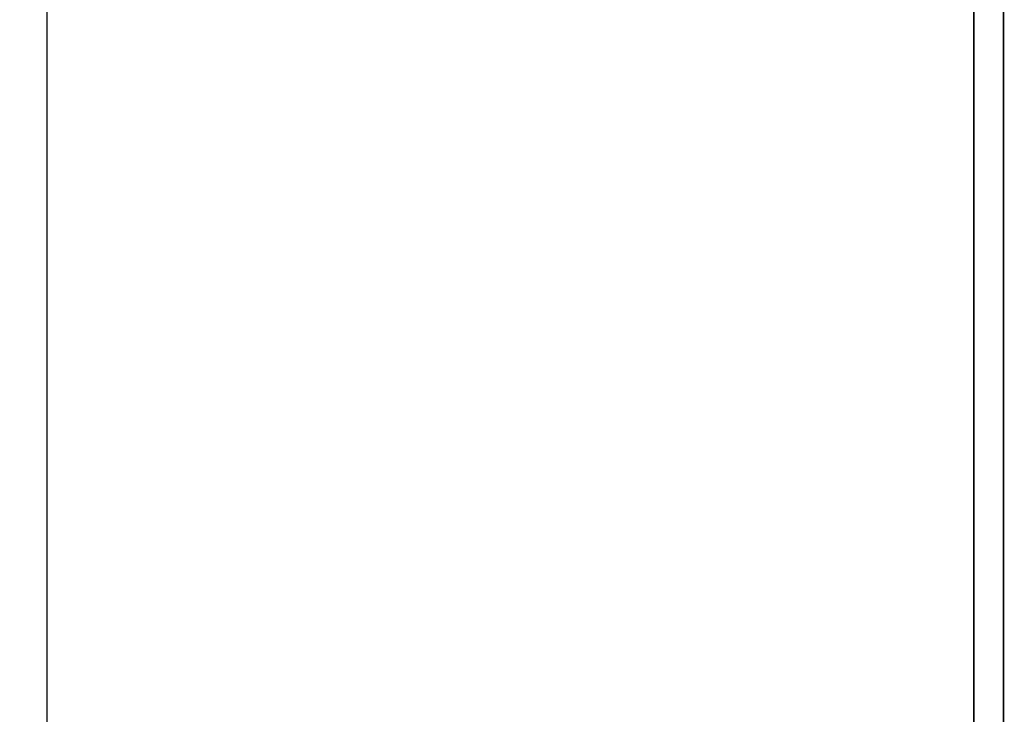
# Paper-space layout 'Layout1' of a CAD drawing. Extents: x -2 to 1033, y -36 to 596.
# Tile 42 of 181: x 625 to 841, y 117 to 270. Entities that reach past the tile are written whole.
import ezdxf
from ezdxf.enums import TextEntityAlignment as Align

# ---------------------------------------------------------------- set-up
doc = ezdxf.new("R2010")
doc.units = 0
doc.layers.get('DEFPOINTS').update_dxf_attribs({"color": 132, "linetype": 'CONTINUOUS'})
doc.layers.add('RAMECEK_HP', color=251, linetype='CONTINUOUS')
doc.styles.add('ROMANS', font='romans.shx', dxfattribs={"width": 0.8})

# ---------------------------------------------------------------- blocks, each defined once
blk = doc.blocks.new('*U6')
at = {"layer": 'DEFPOINTS'}
blk.add_lwpolyline([(841, 0), (631, 0), (631, 297), (841, 297)], close=True, dxfattribs=at)
at = {"layer": 'RAMECEK_HP', "lineweight": 35, "const_width": 0.35}
for points in [[(0, 594), (0, 0), (841, 0), (841, 594)], [(6.5, 587.5), (6.5, 6.5), (834.5, 6.5), (834.5, 587.5)]]:
    blk.add_lwpolyline(points, close=True, dxfattribs=at)
at = {"layer": 'DEFPOINTS', "style": 'ROMANS', "width": 0.8}
blk.add_attdef('TISK', text='', height=10, dxfattribs=at).set_placement((841, -33), align=Align.RIGHT)

psp = doc.layouts.get("Layout1")

# ---------------------------------------------------------------- block references
at = {"layer": 'RAMECEK_HP'}
psp.add_blockref('*U6', (0, 0), dxfattribs=at)

doc.saveas('drawing.dxf')
